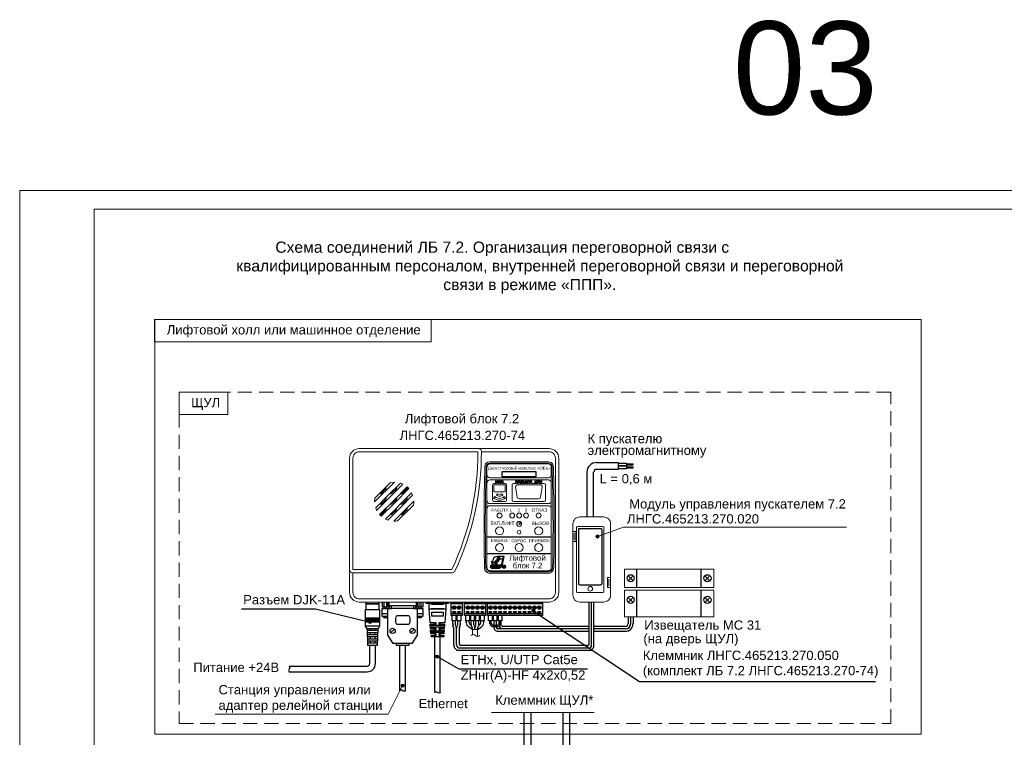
# Model space of a CAD drawing. Header units: millimetres. Extents: x -157 to 722, y -676 to 466.
# Tile 12 of 14: x 0 to 264, y 273 to 466. Entities that reach past the tile are written whole.
import ezdxf
from ezdxf.enums import TextEntityAlignment as Align

# ---------------------------------------------------------------- set-up
doc = ezdxf.new("R2010")
doc.units = ezdxf.units.MM
doc.linetypes.add('штриховая', pattern=[19.05, 12.7, -6.35])
doc.layers.get('0').update_dxf_attribs({"lineweight": 15})
doc.layers.add('EI_HATCH_GALV', color=7, linetype='Continuous', lineweight=15)
doc.layers.add('UNPLOTTED', color=2, linetype='Continuous', plot=False)
doc.styles.add('CP.Text', font='arial.ttf')

msp = doc.modelspace()

# ---------------------------------------------------------------- hatches: boundary and pattern name
at = {"transparency": 33554559}
for points in [[(133.6, 330.67), (133.55, 330.71), (133.51, 330.67)], [(133.64, 330.71), (133.6, 330.75), (133.55, 330.71)], [(133.64, 330.71), (133.55, 330.71), (133.6, 330.67)], [(133.72, 330.75), (133.68, 330.79), (133.6, 330.75)], [(133.72, 330.75), (133.6, 330.75), (133.64, 330.71)], [(133.72, 330.58), (133.68, 330.62), (133.64, 330.58)], [(133.72, 330.54), (133.64, 330.58), (133.64, 330.54)], [(133.72, 330.58), (133.64, 330.58), (133.72, 330.54)], [(133.85, 330.79), (133.72, 330.84), (133.68, 330.79)], [(133.85, 330.79), (133.68, 330.79), (133.72, 330.75)], [(133.81, 330.62), (133.68, 330.62), (133.72, 330.58)], [(134.32, 330.84), (133.81, 330.88), (133.72, 330.84)], [(133.93, 330.84), (133.72, 330.84), (133.85, 330.79)], [(133.89, 330.62), (133.77, 330.67), (133.72, 330.62)], [(134.23, 330.67), (133.85, 330.71), (133.77, 330.67)], [(133.98, 330.67), (133.77, 330.67), (133.89, 330.62)], [(133.85, 330.41), (133.77, 330.46), (133.77, 330.41)], [(133.89, 330.46), (133.77, 330.46), (133.85, 330.41)], [(133.85, 330.41), (133.77, 330.41), (133.81, 330.37)], [(134.19, 330.88), (133.81, 330.88), (134.32, 330.84)], [(134.23, 330.46), (133.85, 330.5), (133.81, 330.46)], [(134.15, 330.71), (133.85, 330.71), (134.23, 330.67)], [(134.15, 330.5), (133.93, 330.54), (133.85, 330.5)], [(134.15, 330.5), (133.85, 330.5), (134.23, 330.46)], [(134.1, 330.33), (133.89, 330.33), (134.15, 330.29)], [(133.89, 330.33), (133.89, 330.29), (134.15, 330.29)], [(134.1, 330.54), (133.93, 330.54), (134.15, 330.5)], [(134.06, 330.33), (133.98, 330.37), (133.98, 330.33)], [(134.02, 330.37), (133.98, 330.37), (134.06, 330.33)], [(134.27, 330.62), (134.06, 330.67), (134.15, 330.62)], [(134.27, 330.67), (134.06, 330.67), (134.27, 330.62)], [(134.36, 330.79), (134.1, 330.84), (134.19, 330.79)], [(134.32, 330.84), (134.1, 330.84), (134.36, 330.79)], [(134.27, 330.41), (134.15, 330.46), (134.15, 330.41)], [(134.23, 330.46), (134.15, 330.46), (134.27, 330.41)], [(134.4, 330.75), (134.19, 330.79), (134.27, 330.75)], [(134.36, 330.79), (134.19, 330.79), (134.4, 330.75)], [(134.27, 330.41), (134.19, 330.41), (134.23, 330.37)], [(134.36, 330.58), (134.23, 330.62), (134.27, 330.58)], [(134.32, 330.62), (134.23, 330.62), (134.36, 330.58)], [(134.4, 330.54), (134.27, 330.58), (134.32, 330.54)], [(134.36, 330.58), (134.27, 330.58), (134.4, 330.54)], [(134.49, 330.71), (134.32, 330.75), (134.4, 330.71)], [(134.44, 330.75), (134.32, 330.75), (134.49, 330.71)], [(134.53, 330.67), (134.4, 330.71), (134.44, 330.67)], [(134.49, 330.71), (134.4, 330.71), (134.53, 330.67)], [(134.49, 330.67), (134.44, 330.67), (134.49, 330.62)], [(134.15, 330.29), (133.89, 330.29), (134.02, 330.16)]]:
    msp.add_hatch(color=256, dxfattribs=at).paths.add_polyline_path(points)
at = {"layer": 'EI_HATCH_GALV'}
h = msp.add_hatch(color=256, dxfattribs=at)
h.dxf.hatch_style = 1
h.paths.add_polyline_path([(154.67, 327.14, 1), (155.5, 327.14, 1)])
h = msp.add_hatch(color=256, dxfattribs=at)
h.dxf.hatch_style = 1
h.paths.add_polyline_path([(137.43, 307.29, 1), (138.26, 307.29, 1)])
h = msp.add_hatch(color=256, dxfattribs=at)
h.dxf.hatch_style = 1
h.paths.add_polyline_path([(93.6, 304.17, 1), (94.43, 304.17, 1)])
h = msp.add_hatch(color=256, dxfattribs=at)
h.dxf.hatch_style = 1
h.paths.add_polyline_path([(111.64, 294.91, 1), (112.47, 294.91, 1)])
h = msp.add_hatch(color=256, dxfattribs=at)
h.dxf.hatch_style = 1
h.paths.add_polyline_path([(102.35, 287.12, 1), (103.18, 287.12, 1)])

# ---------------------------------------------------------------- linework, layer by layer
for p, q in [((155.08, 327.14), (162.07, 329.63)), ((162.07, 329.63), (221.89, 329.63)), ((98.85, 279.47), (102.77, 287.12)), ((52.49, 279.47), (98.85, 279.47)), ((126.61, 279.95), (154.19, 279.95))]:
    msp.add_line(p, q)
at = {"color": 4}
for p, q in [((121.53, 302.22), (121.53, 300.84)), ((121.53, 302.22), (122.84, 302.22)), ((122.84, 302.22), (122.84, 300.37))]:
    msp.add_line(p, q, dxfattribs=at)
for points in [[(594, 420), (0, 420), (0, 0), (594, 0)], [(20, 415), (589, 415), (589, 5), (20, 5)], [(110.42, 379.37), (36.21, 379.37), (36.21, 385.38), (110.42, 385.38)], [(36.26, 274.13), (241.9, 274.13), (241.9, 385.38), (36.26, 385.38)], [(55.85, 359.88), (42.76, 359.88), (42.76, 365.89), (55.85, 365.89)]]:
    msp.add_lwpolyline(points, close=True)
at = {"linetype": 'штриховая', "ltscale": 0.3}
msp.add_lwpolyline([(42.81, 276.96), (233.77, 276.96), (233.77, 365.89), (42.81, 365.89)], close=True, dxfattribs=at)
at = {"lineweight": 18}
for points in [[(88.94, 349.59), (88.73, 349.12), (88.56, 348.61), (88.51, 348.11), (88.51, 318.14), (88.51, 312.17), (88.56, 311.66), (88.73, 311.15), (88.94, 310.69), (89.28, 310.31), (89.7, 309.97), (90.12, 309.76), (90.63, 309.59), (91.14, 309.54), (142.06, 309.54), (142.57, 309.59), (143.08, 309.76), (143.5, 309.97), (143.92, 310.31), (144.26, 310.73), (144.47, 311.15), (144.64, 311.66), (144.69, 312.17), (144.69, 348.11), (144.64, 348.61), (144.47, 349.12), (144.22, 349.59), (143.92, 349.97), (143.5, 350.31), (143.08, 350.52), (142.57, 350.69), (142.06, 350.73), (123.14, 350.73), (91.14, 350.73), (90.63, 350.69), (90.12, 350.52), (89.7, 350.31), (89.28, 349.97)], [(99.56, 341.67), (95.33, 337.44), (95.25, 336.42), (100.58, 341.76)], [(102.19, 341.46), (98.84, 338.16), (95.54, 334.82), (95.8, 334.14), (99.31, 337.69), (102.86, 341.21)], [(129.41, 341.97), (129.53, 341.97), (129.62, 341.88), (129.57, 341.8), (129.53, 341.8), (129.32, 341.8), (129.32, 341.97)], [(129.66, 341.55), (129.57, 341.46), (129.45, 341.46), (129.32, 341.46), (129.32, 341.67), (129.45, 341.67), (129.57, 341.67), (129.62, 341.63)], [(134.61, 341.97), (134.87, 341.97), (134.91, 341.93), (134.91, 341.8), (134.87, 341.8), (134.74, 341.76), (134.61, 341.76)], [(134.65, 341.67), (134.78, 341.63), (134.95, 341.38), (134.61, 341.38), (134.61, 341.67)], [(138.34, 341.38), (138.34, 341.55), (138.46, 341.67), (138.68, 341.38)], [(97.02, 332.57), (100.75, 336.25), (104.43, 339.98), (103.97, 340.44), (100.28, 336.72), (96.56, 333.04)], [(98.8, 331.56), (102.14, 334.86), (105.45, 338.2), (105.19, 338.84), (98.17, 331.81)], [(100.92, 331.26), (101.43, 331.34), (105.66, 335.58), (105.74, 336.08), (105.74, 336.59), (100.41, 331.26)], [(186.25, 318.37), (186.25, 313.5), (162.3, 313.5), (162.3, 318.37)], [(186.25, 312.74), (186.25, 305.63), (162.3, 305.63), (162.3, 312.74)]]:
    msp.add_lwpolyline(points, close=True, dxfattribs=at)
msp.add_lwpolyline([(115.99, 318.31), (89.45, 318.31), (89.45, 348.19), (89.49, 348.53), (89.57, 348.83), (89.74, 349.12), (89.95, 349.38), (90.21, 349.59), (90.5, 349.76), (90.8, 349.84), (91.14, 349.88), (122.97, 349.88, -0.111159)], format="xyb", close=True, dxfattribs=at)
for points in [[(123.9, 349.88), (142.06, 349.88), (142.4, 349.84), (142.7, 349.76), (142.99, 349.59), (143.25, 349.38), (143.46, 349.12), (143.63, 348.83), (143.71, 348.53), (143.76, 348.19), (143.76, 312.08), (143.71, 311.75), (143.63, 311.45), (143.46, 311.15), (143.25, 310.9), (142.99, 310.69), (142.7, 310.52), (142.4, 310.43), (142.06, 310.39), (91.14, 310.39), (90.8, 310.43), (90.5, 310.52), (90.21, 310.69), (89.95, 310.9), (89.74, 311.15), (89.57, 311.45), (89.49, 311.75), (89.45, 312.08), (89.45, 317.42)], [(123.35, 350.73), (123.14, 350.73)], [(143.21, 345.91), (143.16, 346.16), (143.08, 346.37), (142.95, 346.63), (142.61, 346.96), (142.36, 347.09), (142.15, 347.13), (141.89, 347.18), (126.15, 347.18), (125.64, 347.09), (125.43, 346.96), (125.21, 346.79), (125.05, 346.63), (124.92, 346.37), (124.88, 346.16), (124.83, 345.91)], [(125.17, 345.86), (125.26, 346.24), (125.47, 346.54), (125.77, 346.75), (126.15, 346.79), (141.89, 346.79), (142.23, 346.75), (142.57, 346.54), (142.78, 346.24), (142.87, 345.86)], [(126.15, 346.63), (141.89, 346.63)], [(125.38, 345.86), (125.38, 343.62), (125.38, 342.52), (125.38, 335.7), (125.38, 334.65), (125.38, 318.73)], [(142.61, 345.86), (142.61, 343.62), (142.61, 342.52), (142.61, 335.7), (142.61, 334.65), (142.61, 318.73)], [(141.89, 342.86), (126.15, 342.86)], [(126.15, 342.31), (141.89, 342.31)], [(126.91, 336.89), (126.91, 341)], [(130.25, 341.38), (129.7, 341.38), (129.79, 341.55), (129.74, 341.67), (129.66, 341.71), (129.74, 341.8), (129.74, 341.88), (129.74, 342.01), (129.66, 342.05), (129.45, 342.1), (129.15, 342.1), (129.15, 341.38), (128.94, 341.38), (129.02, 341.46), (129.02, 341.55), (128.98, 341.67), (128.9, 341.76), (128.64, 341.84), (128.6, 341.88), (128.64, 341.93), (128.73, 341.97), (128.81, 341.93), (128.86, 341.88), (129.02, 341.88), (128.94, 342.05), (128.73, 342.1), (128.56, 342.05), (128.47, 341.97), (128.47, 341.88), (128.52, 341.76), (128.69, 341.67), (128.81, 341.63), (128.9, 341.55), (128.86, 341.46), (128.73, 341.46), (128.64, 341.5), (128.56, 341.59), (128.43, 341.59), (128.47, 341.46), (128.56, 341.38), (128.22, 341.38), (128.3, 341.5), (128.3, 342.1), (128.18, 342.1), (128.18, 341.5), (128.09, 341.46), (128.01, 341.46), (127.92, 341.46), (127.88, 341.55), (127.88, 342.1), (127.71, 342.1), (127.71, 341.67), (127.75, 341.5), (127.84, 341.38), (127.29, 341.38)], [(130.13, 341), (127.42, 341)], [(130.63, 341), (130.63, 336.89)], [(132.16, 336.89), (132.16, 341)], [(132.5, 341.38), (133.17, 341.38), (133.09, 341.46), (133.05, 341.59), (133.17, 341.59), (133.26, 341.5), (133.34, 341.46), (133.47, 341.46), (133.51, 341.55), (133.43, 341.63), (133.3, 341.67), (133.13, 341.76), (133.09, 341.88), (133.09, 341.97), (133.17, 342.05), (133.34, 342.1), (133.51, 342.05), (133.6, 341.97), (133.64, 341.88), (133.47, 341.88), (133.43, 341.93), (133.34, 341.97), (133.26, 341.93), (133.22, 341.88), (133.26, 341.84), (133.51, 341.76), (133.6, 341.67), (133.64, 341.55), (133.64, 341.46), (133.55, 341.38), (133.77, 341.38), (133.77, 342.1), (134.32, 342.1), (134.32, 341.97), (133.93, 341.97), (133.93, 341.8), (134.32, 341.8), (134.32, 341.67), (133.93, 341.67), (133.93, 341.46), (134.36, 341.46), (134.36, 341.38), (134.49, 341.38), (134.49, 342.1), (134.78, 342.1), (134.99, 342.05), (135.08, 341.88), (135.04, 341.71), (134.87, 341.67), (135.04, 341.5), (135.12, 341.38), (135.42, 341.38), (135.12, 342.1), (135.29, 342.1), (135.5, 341.55), (135.67, 342.1), (135.84, 342.1), (135.59, 341.38), (135.88, 341.38), (135.88, 342.1), (136.05, 342.1), (136.05, 341.38), (136.35, 341.38), (136.22, 341.5), (136.18, 341.71), (136.18, 341.84), (136.26, 341.97), (136.35, 342.05), (136.52, 342.1), (136.64, 342.1), (136.73, 342.01), (136.81, 341.88), (136.64, 341.84), (136.6, 341.93), (136.52, 341.97), (136.43, 341.97), (136.35, 341.88), (136.31, 341.71), (136.35, 341.55), (136.43, 341.46), (136.52, 341.46), (136.6, 341.5), (136.69, 341.63), (136.81, 341.55), (136.77, 341.46), (136.69, 341.38), (136.94, 341.38), (136.94, 342.1), (137.49, 342.1), (137.49, 341.97), (137.07, 341.97), (137.07, 341.8), (137.49, 341.8), (137.49, 341.67), (137.07, 341.67), (137.07, 341.46), (137.49, 341.46), (137.49, 341.38), (138.21, 341.38), (138.21, 342.1), (138.34, 342.1), (138.34, 341.76), (138.68, 342.1), (138.89, 342.1), (138.59, 341.8), (138.85, 341.38), (138.97, 341.38), (138.97, 342.1), (139.52, 342.1), (139.52, 341.97), (139.1, 341.97), (139.1, 341.8), (139.48, 341.8), (139.48, 341.67), (139.1, 341.67), (139.1, 341.46), (139.52, 341.46), (139.52, 341.38), (139.86, 341.38), (139.86, 341.63), (139.56, 342.1), (139.73, 342.1), (139.9, 341.76), (140.07, 342.1), (140.24, 342.1), (139.99, 341.63), (139.99, 341.38), (140.75, 341.38)], [(139.65, 341), (133.64, 341)], [(141.13, 341), (141.13, 336.89)], [(98.29, 340.4), (98.38, 340.28), (98.38, 340.15), (98.34, 340.02), (98.25, 339.94), (96.98, 338.67), (96.85, 338.62), (96.73, 338.62), (96.6, 338.71)], [(101.13, 340.4), (101.17, 340.28), (101.17, 340.02), (101.09, 339.94), (99.9, 338.75), (99.77, 338.67), (99.65, 338.62), (99.52, 338.62), (99.39, 338.71)], [(103.92, 340.4), (104.01, 340.15), (103.97, 340.02), (103.88, 339.94), (102.7, 338.75), (102.57, 338.67), (102.48, 338.62), (102.31, 338.62), (102.23, 338.71)], [(127.25, 340.83), (127.25, 339.3)], [(127.42, 339.13), (130.13, 339.13)], [(128.22, 338.58), (127.92, 338.29)], [(129.62, 338.29), (129.28, 338.58)], [(130.29, 339.3), (130.29, 340.83)], [(133.09, 340.36), (133.47, 337.74)], [(139.78, 337.74), (140.2, 340.36)], [(96.6, 335.87), (96.73, 335.83), (96.98, 335.83), (97.07, 335.92), (98.25, 337.1), (98.34, 337.23), (98.38, 337.35), (98.38, 337.48), (98.29, 337.61)], [(101.13, 337.61), (101.17, 337.48), (101.17, 337.23), (101.09, 337.1), (99.9, 335.92), (99.77, 335.83), (99.52, 335.83), (99.39, 335.87)], [(102.23, 335.87), (102.31, 335.83), (102.57, 335.83), (102.7, 335.92), (103.88, 337.1), (103.97, 337.23), (104.01, 337.35), (103.92, 337.61)], [(141.89, 335.96), (126.15, 335.96)], [(127.5, 337.86), (127.16, 337.52)], [(130.25, 336.51), (127.29, 336.51)], [(130.34, 337.52), (130.04, 337.86)], [(140.75, 336.51), (132.5, 336.51)], [(134.02, 337.27), (139.23, 337.27)], [(96.6, 333.08), (96.85, 332.99), (96.98, 333.04), (97.07, 333.12), (98.25, 334.31), (98.34, 334.43), (98.38, 334.56), (98.38, 334.69), (98.29, 334.77)], [(99.39, 333.08), (99.65, 332.99), (99.77, 333.04), (99.9, 333.12), (101.09, 334.31), (101.17, 334.43), (101.17, 334.69), (101.13, 334.77)], [(102.23, 333.08), (102.31, 333.04), (102.48, 332.99), (102.57, 333.04), (102.7, 333.12), (103.88, 334.31), (103.97, 334.43), (104.01, 334.56), (103.97, 334.69), (103.92, 334.77)], [(126.15, 335.37), (141.89, 335.37)], [(148.41, 328.47), (148.41, 330.5)], [(150.32, 332.4), (156.67, 332.4)], [(158.53, 330.5), (158.53, 316.11), (158.53, 313.48), (158.53, 311.41)], [(148.41, 311.41), (148.41, 325.84), (148.41, 328.47), (148.79, 328.47), (149.26, 328.47), (149.26, 325.84), (148.79, 325.84), (148.41, 325.84)], [(148.79, 326.22), (148.79, 328.08)], [(89.28, 317.42), (116.11, 317.42)], [(124.71, 318.69), (124.75, 318.43), (124.83, 318.18), (124.96, 317.93), (125.13, 317.71), (125.34, 317.54), (125.6, 317.42), (125.89, 317.33), (126.15, 317.29), (141.89, 317.29), (142.15, 317.33), (142.4, 317.42), (142.65, 317.54), (142.87, 317.71), (143.04, 317.93), (143.21, 318.18), (143.29, 318.43), (143.29, 318.69)], [(142.95, 318.73), (142.87, 318.31), (142.61, 317.97), (142.27, 317.76), (141.89, 317.67), (126.15, 317.67), (125.72, 317.76), (125.38, 317.97), (125.17, 318.31), (125.05, 318.73)], [(141.89, 317.97), (126.15, 317.97)], [(158.53, 313.48), (157.72, 313.48), (157.72, 316.11), (158.53, 316.11)], [(158.15, 315.72), (158.15, 313.86)], [(156.67, 309.54), (150.32, 309.54)]]:
    msp.add_lwpolyline(points, dxfattribs=at)
msp.add_lwpolyline([(123.34, 350.71, -0.34071), (123.9, 350.01), (123.9, 349.97, -0.112742), (116.79, 317.84)], format="xyb", dxfattribs=at)
at = {"lineweight": 25}
for points in [[(154.8, 347.01), (160.6, 347.01), (160.6, 345.1), (154.8, 345.1)], [(160.6, 346.79), (162.85, 346.79), (162.85, 346.07), (162.85, 345.31), (160.6, 345.31)], [(162.85, 346.63), (164.54, 346.63), (164.54, 346.24), (162.85, 346.24)], [(152.18, 344.38), (152.18, 332.4)], [(154.04, 332.4), (154.04, 344.38)], [(162.85, 345.86), (164.54, 345.86), (164.54, 345.48), (162.85, 345.48)], [(142.61, 326.94), (125.38, 326.94)], [(142.61, 322.45), (125.38, 322.45)], [(126.99, 319.7), (126.95, 319.62), (126.82, 319.07), (126.7, 319.07), (126.78, 319.58), (126.82, 320), (126.78, 320.17), (126.65, 320.34), (126.65, 320.38), (126.7, 320.59), (126.82, 320.42), (126.91, 320.17), (127.04, 320.72), (127.16, 321.18), (127.29, 321.35), (127.46, 321.57), (127.63, 321.69), (127.84, 321.78), (128.3, 321.86), (128.39, 321.86), (129.87, 321.86), (129.96, 321.86), (129.96, 321.78), (129.49, 319.62), (129.41, 319.28), (129.32, 319.11), (129.24, 319.03), (129.28, 319.11), (129.24, 319.24), (129.28, 319.36), (129.36, 319.66), (129.74, 321.52)], [(128.26, 320.97), (128.3, 321.02), (128.22, 321.18), (128.22, 321.35), (128.35, 321.52), (128.52, 321.57), (128.73, 321.52), (128.86, 321.4), (128.9, 321.18), (128.81, 321.02), (128.69, 321.1), (128.73, 321.18), (128.73, 321.31), (128.64, 321.4), (128.56, 321.44), (128.47, 321.4), (128.39, 321.31), (128.35, 321.23), (128.43, 321.1), (128.3, 321.02)], [(128.77, 321.02), (128.73, 320.97), (128.6, 321.1)], [(128.39, 318.56), (126.61, 318.56), (126.61, 318.64), (126.65, 318.81), (126.32, 318.81), (126.44, 319.49), (126.74, 319.49), (126.61, 319.03), (126.95, 319.03), (126.91, 318.81), (126.78, 318.81), (126.78, 318.73), (128.39, 318.73), (128.43, 318.73), (128.94, 318.73), (128.69, 318.6), (128.43, 318.6)], [(129.24, 319.49), (128.98, 319.53), (128.77, 319.45), (128.69, 319.36), (128.64, 319.24), (128.69, 319.15), (128.81, 319.07), (128.9, 319.07), (128.94, 319.03), (128.94, 318.98), (128.81, 318.98), (128.6, 319.03), (128.56, 318.86), (128.94, 318.81), (129.15, 318.9), (129.24, 319.07), (129.19, 319.15), (129.11, 319.24), (128.94, 319.28), (128.9, 319.32), (128.94, 319.32), (129.02, 319.36), (129.24, 319.32), (129.28, 319.49)], [(165.64, 313.5), (165.64, 318.37)], [(182.87, 313.5), (182.87, 318.37)], [(163.48, 316.38), (164.45, 315.45)], [(164.45, 316.38), (163.48, 315.45)], [(185.03, 316.38), (184.1, 315.45)], [(184.1, 316.38), (185.03, 315.45)], [(165.64, 305.63), (165.64, 312.74)], [(182.87, 305.63), (182.87, 312.74)], [(96.39, 309.54), (96.39, 309.08), (93, 309.08), (93, 309.54)], [(98.76, 309.54), (98.76, 308.15), (97.36, 308.15), (97.36, 309.54)], [(97.7, 309.54), (97.7, 308.15)], [(98.42, 309.54), (98.42, 308.15)], [(106.38, 309.54), (106.38, 307.81), (99.14, 307.81), (99.14, 309.54)], [(108.16, 309.54), (108.16, 308.15), (106.72, 308.15), (106.72, 309.54)], [(107.1, 309.54), (107.1, 308.15)], [(107.77, 308.15), (107.77, 309.54)], [(115.1, 309.54), (115.1, 309.16), (109.13, 309.16), (109.13, 309.54)], [(118.78, 309.54), (118.78, 309.16), (115.73, 309.16), (115.73, 309.54)], [(125, 309.54), (125, 309.16), (119.33, 309.16), (119.33, 309.54)], [(140.28, 309.54), (140.28, 309.16), (125.47, 309.16), (125.47, 309.54)], [(152.81, 298.2), (152.81, 309.54)], [(153.49, 297.95), (153.49, 309.54)], [(154.13, 297.86), (154.13, 309.54)], [(164.45, 310.58), (163.48, 309.65)], [(163.48, 310.58), (164.45, 309.65)], [(184.1, 310.58), (185.03, 309.65)], [(185.03, 310.58), (184.1, 309.65)], [(59.56, 307.77), (79.37, 307.77), (94.02, 304.17)], [(93.21, 302.35), (93.38, 298.03), (94.69, 298.03), (96.01, 298.03), (96.18, 302.35), (94.69, 302.35), (93.21, 302.35), (92.83, 303.11), (92.83, 307.6), (94.69, 307.6), (96.56, 307.6), (96.56, 303.11), (96.18, 302.35)], [(93, 307.6), (93, 309.08), (96.39, 309.08), (96.39, 307.6)], [(98.84, 305.69), (97.32, 305.69), (97.32, 307.81), (99.39, 307.81)], [(97.78, 307.81), (97.78, 308.15)], [(98.34, 307.81), (98.34, 308.15)], [(99.27, 307.81), (99.27, 308.61), (106.25, 308.61), (106.25, 307.81)], [(106.08, 307.81), (108.2, 307.81), (108.2, 305.69), (106.63, 305.69)], [(107.14, 307.81), (107.14, 308.15)], [(107.73, 307.81), (107.73, 308.15)], [(109.85, 307.72), (109.85, 309.16), (114.34, 309.16), (114.34, 307.72), (114.08, 304), (112.47, 304), (112.47, 303.62), (114.04, 303.62), (113.96, 302.47), (112.47, 302.47), (112.47, 302.14), (113.96, 302.14), (113.87, 300.99), (112.47, 300.99), (112.47, 300.61), (113.83, 300.61), (113.79, 300.23), (110.44, 300.23), (110.4, 300.61), (111.75, 300.61), (111.75, 300.99), (110.36, 300.99), (110.27, 302.14), (111.75, 302.14), (111.75, 302.47), (110.27, 302.47), (110.19, 303.62), (111.75, 303.62), (111.75, 304), (110.15, 304), (109.85, 307.72), (114.34, 307.72)], [(113.79, 307.72), (110.44, 307.72)], [(113.66, 309.16), (113.66, 308.87), (110.57, 308.87), (110.57, 309.16)], [(117.05, 308.15), (116.16, 308.15)], [(117.05, 307.94), (116.16, 307.94)], [(118.36, 308.15), (117.47, 308.15)], [(118.36, 307.94), (117.47, 307.94)], [(120.69, 308.15), (119.75, 308.15)], [(120.69, 307.94), (119.75, 307.94)], [(122, 308.15), (121.07, 308.15)], [(122, 307.94), (121.07, 307.94)], [(123.31, 308.15), (122.38, 308.15)], [(123.31, 307.94), (122.38, 307.94)], [(124.62, 308.15), (123.69, 308.15)], [(124.62, 307.94), (123.69, 307.94)], [(126.78, 308.15), (125.89, 308.15)], [(126.78, 307.94), (125.89, 307.94)], [(128.09, 308.15), (127.2, 308.15)], [(128.09, 307.94), (127.2, 307.94)], [(129.41, 308.15), (128.52, 308.15)], [(129.41, 307.94), (128.52, 307.94)], [(130.72, 308.15), (129.83, 308.15)], [(130.72, 307.94), (129.83, 307.94)], [(132.03, 308.15), (131.1, 308.15)], [(132.03, 307.94), (131.1, 307.94)], [(133.34, 308.15), (132.41, 308.15)], [(133.34, 307.94), (132.41, 307.94)], [(134.65, 308.15), (133.72, 308.15)], [(134.65, 307.94), (133.72, 307.94)], [(135.97, 308.15), (135.04, 308.15)], [(135.97, 307.94), (135.04, 307.94)], [(137.28, 308.15), (136.35, 308.15)], [(137.28, 307.94), (136.35, 307.94)], [(138.59, 308.15), (137.66, 308.15)], [(138.59, 307.94), (137.66, 307.94)], [(229.68, 288.19), (166.32, 288.19), (137.88, 307)], [(139.9, 308.15), (138.97, 308.15)], [(139.9, 307.94), (138.97, 307.94)], [(92.83, 305.35), (96.56, 305.35)], [(92.83, 304.97), (96.56, 304.97)], [(92.83, 304.59), (96.56, 304.59)], [(92.83, 304.21), (96.56, 304.21)], [(98.84, 306.41), (97.32, 306.41)], [(97.66, 305.69), (97.66, 305.44), (98.04, 305.44), (98.04, 305.61), (98.12, 305.61), (98.12, 305.44), (98.5, 305.44), (98.5, 305.69)], [(100.83, 305.27), (100.83, 304.17)], [(104.18, 305.86), (101.43, 305.86)], [(104.77, 304.17), (104.77, 305.27)], [(108.2, 306.41), (106.63, 306.41)], [(107.06, 305.69), (107.06, 305.44), (107.44, 305.44), (107.44, 305.61), (107.48, 305.61), (107.48, 305.44), (107.86, 305.44), (107.86, 305.69)], [(111.37, 304), (111.37, 303.62)], [(112.85, 304), (112.85, 303.62)], [(118.74, 306.37), (115.78, 306.37)], [(117.09, 305.99), (117.09, 304.51), (116.11, 304.51), (116.11, 305.99)], [(116.24, 303.79), (116.24, 304.51)], [(116.96, 303.45), (116.96, 304.51)], [(118.36, 305.99), (118.36, 304.51), (117.43, 304.51), (117.43, 305.99)], [(117.55, 303.45), (117.55, 304.51)], [(118.27, 303.79), (118.27, 304.51)], [(125, 306.37), (119.37, 306.37)], [(120.69, 305.99), (120.69, 304.51), (119.75, 304.51), (119.75, 305.99)], [(122, 305.99), (122, 304.51), (121.07, 304.51), (121.07, 305.99)], [(123.31, 305.99), (123.31, 304.51), (122.38, 304.51), (122.38, 305.99)], [(124.62, 305.99), (124.62, 304.51), (123.69, 304.51), (123.69, 305.99)], [(124.54, 304.08), (124.54, 304.51)], [(140.28, 306.37), (125.51, 306.37)], [(126.82, 305.99), (126.82, 304.51), (125.85, 304.51), (125.85, 305.99)], [(126.15, 303.74), (126.15, 304.51)], [(126.53, 303.74), (126.53, 304.51)], [(128.09, 305.99), (128.09, 304.51), (127.16, 304.51), (127.16, 305.99)], [(127.33, 303.36), (127.33, 304.51)], [(127.92, 303.36), (127.92, 304.51)], [(129.41, 305.99), (129.41, 304.51), (128.47, 304.51), (128.47, 305.99)], [(128.64, 303.49), (128.64, 304.51)], [(128.77, 303.74), (128.77, 304.51)], [(129.15, 303.74), (129.15, 304.51)], [(129.24, 303.36), (129.24, 304.51)], [(163.31, 305.63), (163.31, 303.74)], [(163.95, 305.63), (163.95, 303.74)], [(164.62, 305.63), (164.62, 303.74)], [(96.56, 303.11), (94.69, 303.11), (92.83, 303.11)], [(93.21, 301.97), (96.18, 301.97)], [(93.26, 301.42), (96.13, 301.42)], [(94.02, 302.35), (94.02, 301.97)], [(94.02, 301.42), (94.02, 300.87)], [(95.33, 302.35), (95.33, 301.97)], [(95.33, 301.42), (95.33, 300.87)], [(100.58, 302.31), (99.56, 301.33)], [(101.43, 303.62), (104.18, 303.62)], [(105.87, 302.31), (104.9, 301.33)], [(114.04, 303.24), (110.19, 303.24)], [(114, 302.86), (110.23, 302.86)], [(113.91, 301.76), (110.31, 301.76)], [(113.87, 301.37), (110.36, 301.37)], [(111.37, 302.47), (111.37, 302.14)], [(112.85, 302.47), (112.85, 302.14)], [(116.45, 302.77), (116.28, 303.32)], [(116.49, 297.86), (116.49, 298.41), (116.49, 302.56)], [(117.26, 297.95), (117.26, 302.6), (117.26, 302.73)], [(117.3, 302.9), (117.51, 303.28)], [(118.02, 298.41), (118.02, 302.56)], [(118.06, 302.77), (118.23, 303.32)], [(126.91, 303.36), (128.39, 303.36)], [(126.91, 302.98), (128.39, 302.98)], [(127.33, 302.64), (127.33, 302.98)], [(127.92, 302.73), (127.92, 302.98)], [(152.81, 302.35), (128.3, 302.35)], [(152.81, 301.67), (128.3, 301.67)], [(152.81, 302.98), (129.62, 302.98)], [(162.55, 302.98), (154.13, 302.98)], [(162.55, 302.35), (154.13, 302.35)], [(162.55, 301.67), (154.13, 301.67)], [(93.26, 300.87), (96.13, 300.87)], [(93.3, 300.27), (96.09, 300.27)], [(93.3, 299.72), (96.09, 299.72)], [(93.34, 299.17), (96.05, 299.17)], [(93.34, 298.62), (96.05, 298.62)], [(94.02, 300.27), (94.02, 299.72)], [(94.02, 299.17), (94.02, 298.62)], [(95.33, 300.27), (95.33, 299.72)], [(95.33, 299.17), (95.33, 298.62)], [(111.37, 300.99), (111.37, 300.61)], [(112.85, 300.99), (112.85, 300.61)], [(112.85, 285.26), (112.85, 300.23)], [(93.93, 293.08), (93.93, 298.03)], [(95.46, 293.08), (95.46, 298.03)], [(104.43, 298.45), (104.43, 297.9), (101.09, 297.9), (101.09, 298.45)], [(103.5, 285.75), (103.5, 297.9)], [(123.14, 296.55), (117.81, 296.55)], [(118.02, 298.2), (118.02, 298.5)], [(123.14, 297.18), (118.02, 297.18)], [(123.14, 297.86), (118.4, 297.86)], [(152.43, 297.86), (123.14, 297.86)], [(152.73, 297.18), (123.14, 297.18)], [(152.81, 296.55), (123.14, 296.55)], [(112.05, 294.91), (117.86, 291.66), (152.39, 291.66)], [(72.3, 292.32), (93.21, 292.32)]]:
    msp.add_lwpolyline(points, dxfattribs=at)
for points in [[(138.51, 344.55), (138.51, 343.15), (129.53, 343.15), (129.53, 344.55)], [(160.6, 346.07), (162.85, 346.07)], [(150.02, 314.45), (150.02, 328.97), (150.06, 329.1), (150.1, 329.19), (150.19, 329.27), (150.32, 329.31), (155.9, 329.31), (155.99, 329.27), (156.12, 329.19), (156.16, 329.1), (156.2, 328.97), (156.2, 314.45), (156.16, 314.33), (156.12, 314.24), (155.99, 314.16), (155.9, 314.12), (150.32, 314.12), (150.19, 314.16), (150.1, 314.24), (150.06, 314.33)], [(127.97, 319.87), (128.09, 319.75), (128.09, 319.79), (128.18, 319.96), (128.14, 320.17), (128.01, 320.3), (127.84, 320.34), (127.63, 320.3), (127.54, 320.13), (127.5, 319.91), (127.63, 319.75), (127.71, 319.87), (127.67, 319.96), (127.67, 320.08), (127.75, 320.17), (127.97, 320.17), (128.01, 320.08), (128.05, 319.96)], [(128.35, 320.51), (128.43, 320.38), (128.47, 320.42), (128.56, 320.59), (128.52, 320.76), (128.39, 320.93), (128.18, 320.97), (128.01, 320.89), (127.88, 320.76), (127.88, 320.55), (127.97, 320.38), (128.05, 320.51), (128.01, 320.59), (128.09, 320.76), (128.22, 320.8), (128.3, 320.76), (128.39, 320.68), (128.39, 320.59)], [(127.54, 319.49), (127.33, 319.24), (127.37, 319.49), (127.12, 319.49), (126.99, 318.81), (127.25, 318.81), (127.29, 319.11), (127.42, 318.81), (127.71, 318.81), (127.54, 319.2), (127.84, 319.49)], [(128.35, 318.86), (128.47, 318.94), (128.56, 319.07), (128.56, 319.24), (128.56, 319.36), (128.52, 319.45), (128.3, 319.49), (127.92, 319.49), (127.8, 318.81), (128.18, 318.81)], [(128.22, 319.03), (128.14, 318.98), (128.09, 318.98), (128.14, 319.32), (128.22, 319.32), (128.26, 319.32), (128.3, 319.24), (128.26, 319.07)], [(130.13, 319.41), (130.25, 319.32), (130.34, 319.15), (130.38, 319.03), (130.34, 318.86), (130.25, 318.73), (130.13, 318.64), (129.96, 318.6), (129.83, 318.64), (129.7, 318.73), (129.57, 318.86), (129.57, 319.15), (129.66, 319.28), (129.79, 319.36), (129.96, 319.41)], [(130.04, 318.86), (130, 318.94), (129.91, 318.98), (129.87, 318.98), (129.87, 318.77), (129.79, 318.77), (129.79, 319.24), (129.96, 319.24), (130.08, 319.2), (130.13, 319.15), (130.13, 319.07), (130, 318.98), (130.08, 318.9), (130.08, 318.86), (130.17, 318.77), (130.08, 318.77)], [(129.96, 319.03), (129.87, 319.03), (129.87, 319.15), (129.96, 319.15), (130, 319.15), (130.04, 319.11), (130, 319.03)], [(98.84, 300.7), (98.84, 307.81), (99.82, 307.81), (99.82, 308.61), (105.66, 308.61), (105.66, 307.81), (106.63, 307.81), (106.63, 300.7), (105.24, 298.45), (100.24, 298.45)], [(113.66, 306.88), (113.66, 305.78), (110.57, 305.78), (110.57, 306.88)], [(118.74, 309.16), (118.74, 305.99), (115.78, 305.99), (115.78, 309.16)], [(116.28, 307), (116.92, 307), (116.92, 306.75), (116.28, 306.75)], [(117.55, 307), (118.23, 307), (118.23, 306.75), (117.55, 306.75)], [(125, 309.16), (125, 305.99), (119.37, 305.99), (119.37, 309.16)], [(119.88, 307), (120.56, 307), (120.56, 306.75), (119.88, 306.75)], [(121.19, 307), (121.87, 307), (121.87, 306.75), (121.19, 306.75)], [(122.51, 307), (123.18, 307), (123.18, 306.75), (122.51, 306.75)], [(123.82, 307), (124.5, 307), (124.5, 306.75), (123.82, 306.75)], [(140.28, 309.16), (140.28, 305.99), (125.51, 305.99), (125.51, 309.16)], [(125.98, 307), (126.65, 307), (126.65, 306.75), (125.98, 306.75)], [(127.29, 307), (127.97, 307), (127.97, 306.75), (127.29, 306.75)], [(128.6, 307), (129.28, 307), (129.28, 306.75), (128.6, 306.75)], [(129.91, 307), (130.59, 307), (130.59, 306.75), (129.91, 306.75)], [(131.23, 307), (131.9, 307), (131.9, 306.75), (131.23, 306.75)], [(132.54, 307), (133.22, 307), (133.22, 306.75), (132.54, 306.75)], [(133.85, 307), (134.53, 307), (134.53, 306.75), (133.85, 306.75)], [(135.16, 307), (135.84, 307), (135.84, 306.75), (135.16, 306.75)], [(136.47, 307), (137.15, 307), (137.15, 306.75), (136.47, 306.75)], [(137.79, 307), (138.46, 307), (138.46, 306.75), (137.79, 306.75)], [(139.1, 307), (139.78, 307), (139.78, 306.75), (139.1, 306.75)]]:
    msp.add_lwpolyline(points, close=True, dxfattribs=at)
at = {"lineweight": 0}
for points in [[(134.23, 330.46), (134.02, 330.46)], [(134.32, 330.84), (134.06, 330.84)], [(134.23, 330.46), (134.06, 330.46)], [(134.32, 330.62), (134.19, 330.62)], [(134.49, 330.67), (134.44, 330.67)]]:
    msp.add_lwpolyline(points, close=True, dxfattribs=at)
for points in [[(134.23, 330.46), (134.1, 330.46)], [(134.1, 330.46), (134.23, 330.46)], [(126.99, 319.7), (127.2, 320.08), (127.54, 320.38), (127.71, 320.51), (127.8, 320.51), (127.8, 320.68), (127.92, 320.89), (128.14, 320.93)], [(128.01, 320.63), (128.26, 320.76), (128.14, 320.8)], [(128.26, 320.97), (128.14, 321.14), (128.18, 321.35), (128.3, 321.52), (128.47, 321.57)], [(129.74, 321.52), (129.49, 321.27), (129.19, 321.1), (128.47, 320.8)], [(128.52, 321.4), (128.6, 321.4), (128.64, 321.31), (128.69, 321.18), (128.6, 321.1)]]:
    msp.add_lwpolyline(points, dxfattribs=at)
at = {"lineweight": 20}
msp.add_lwpolyline([(149.47, 312.25), (149.47, 329.69), (149.55, 329.78), (149.81, 329.86), (156.41, 329.86), (156.67, 329.78), (156.75, 329.69), (156.75, 312.25), (156.67, 312.17), (156.54, 312.08), (149.68, 312.08), (149.55, 312.17)], close=True, dxfattribs=at)
at = {"color": 4, "lineweight": 25}
for points in [[(119.84, 304.08), (119.84, 304.51)], [(120.6, 304.08), (120.6, 304.51)], [(121.15, 303.53), (121.15, 304.51)], [(121.91, 303.45), (121.91, 304.51)], [(122.46, 303.45), (122.46, 304.51)], [(123.23, 303.53), (123.23, 304.51)], [(123.78, 304.08), (123.78, 304.51)], [(121.53, 302.22), (120.52, 302.81)], [(121.19, 303.28), (120.9, 303.45)], [(121.45, 302.77), (121.24, 303.19)], [(121.53, 302.26), (121.53, 302.43)], [(122.17, 302.22), (122.17, 302.73)], [(122.21, 302.9), (122.42, 303.28)], [(122.84, 302.22), (123.86, 302.81)], [(122.84, 302.26), (122.84, 302.43)], [(122.93, 302.77), (123.14, 303.19)], [(123.14, 303.28), (123.44, 303.45)]]:
    msp.add_lwpolyline(points, dxfattribs=at)
at = {"lineweight": 25}
for points in [[(117.26, 302.75, 0.116406), (117.21, 302.9), (117, 303.28)], [(112.9, 285.26, -0.35872), (112.17, 285.27, 0.40666), (111.37, 285.26), (111.37, 300.23)], [(103.55, 285.76, -0.35872), (102.82, 285.76, 0.40666), (102.02, 285.75), (102.02, 297.9)], [(72.31, 291.56, 0.358654), (72.3, 290.83), (93.21, 290.83)]]:
    msp.add_lwpolyline(points, format="xyb", dxfattribs=at)
at = {"color": 4, "lineweight": 25}
msp.add_lwpolyline([(122.17, 302.75, 0.116406), (122.12, 302.9), (121.96, 303.28)], format="xyb", dxfattribs=at)
at = {"color": 30, "lineweight": 25, "true_color": 0xf26722}
for points in [[(135.29, 279.95), (135.29, 145.73)], [(137.15, 279.95), (137.15, 145.73)]]:
    msp.add_lwpolyline(points, dxfattribs=at)
at = {"color": 4, "lineweight": 25, "true_color": 0x00ffff}
msp.add_lwpolyline([(145.79, 279.95), (145.79, 125.73), (147.69, 125.73), (147.69, 279.95)], dxfattribs=at)
at = {"lineweight": 18}
for centre, radius in [((128.79, 332.76), 0.656), ((132.18, 332.76), 0.656), ((134.04, 332.76), 0.656), ((135.9, 332.76), 0.656), ((139.29, 332.76), 0.656), ((134.04, 330.52), 0.656), ((128.79, 328.66), 1.08), ((134.04, 328.28), 0.487), ((139.29, 328.66), 1.08), ((128.79, 324.17), 1.08), ((134.04, 324.17), 1.08), ((139.29, 324.17), 1.08), ((153.13, 313.12), 0.614)]:
    msp.add_circle(centre, radius, dxfattribs=at)
for centre in [(155.08, 327.14), (137.85, 307.29), (94.02, 304.17), (112.05, 294.91), (102.77, 287.12)]:
    msp.add_circle(centre, 0.415)
at = {"lineweight": 25}
for centre, radius in [((163.97, 315.94), 0.952), ((184.58, 315.94), 0.952), ((163.97, 310.14), 0.952), ((184.58, 310.14), 0.952), ((116.6, 308.08), 0.487), ((117.91, 308.08), 0.487), ((120.24, 308.08), 0.487), ((121.55, 308.08), 0.487), ((122.87, 308.08), 0.487), ((124.18, 308.08), 0.487), ((126.34, 308.08), 0.487), ((127.65, 308.08), 0.487), ((128.96, 308.08), 0.487), ((130.27, 308.08), 0.487), ((131.59, 308.08), 0.487), ((132.9, 308.08), 0.487), ((134.21, 308.08), 0.487), ((135.52, 308.08), 0.487), ((136.83, 308.08), 0.487), ((138.15, 308.08), 0.487), ((139.46, 308.08), 0.487), ((100.09, 301.82), 0.698), ((105.43, 301.82), 0.698)]:
    msp.add_circle(centre, radius, dxfattribs=at)
at = {"lineweight": 18}
for centre, radius, start, end in [((126.17, 345.88), 0.741, 89.9999, 180.0001), ((141.91, 345.88), 0.741, 359.9999, 90.0001), ((646.22, 330.18), 521.6, 178.2698, 181.2555), ((644.79, 330.18), 519.83, 178.2668, 181.2576), ((126.17, 343.64), 0.741, 179.9999, 270.0001), ((141.91, 343.64), 0.741, 269.9999, 0.0001), ((-376.7, 330.18), 519.83, 358.7424, 1.7332), ((-378.14, 330.18), 521.6, 358.7445, 1.7302), ((126.17, 341.57), 0.741, 89.9999, 180.0001), ((127.31, 341.02), 0.36, 90.0036, 179.9964), ((127.44, 340.85), 0.191, 90.0046, 179.9954), ((130.15, 340.85), 0.191, 0.0046, 89.9954), ((130.27, 341.02), 0.36, 0.0036, 89.9964), ((132.52, 341.02), 0.36, 90.0036, 179.9964), ((133.66, 340.47), 0.571, 90.0019, 188.5296), ((139.67, 340.47), 0.572, 351.4719, 89.9952), ((140.77, 341.02), 0.36, 0.0036, 89.9964), ((141.91, 341.57), 0.741, 359.9999, 90.0001), ((127.44, 339.32), 0.191, 180.0046, 269.9954), ((128.79, 339.15), 1.21, 224.9997, 315.0003), ((128.79, 339.15), 0.741, 224.9955, 315.0045), ((130.15, 339.32), 0.191, 270.0046, 359.9954), ((126.17, 336.7), 0.741, 179.9999, 270.0001), ((127.31, 336.91), 0.36, 180.0036, 269.9964), ((128.79, 339.15), 2.26, 224.9985, 315.0015), ((128.79, 339.15), 1.8, 224.9982, 315.0018), ((130.27, 336.91), 0.36, 270.0036, 359.9964), ((132.52, 336.91), 0.36, 180.0036, 269.9964), ((134.04, 337.84), 0.571, 188.5319, 270.0024), ((139.25, 337.84), 0.572, 270.0032, 351.4625), ((140.77, 336.91), 0.36, 270.0036, 359.9964), ((141.91, 336.7), 0.741, 269.9999, 0.0001), ((126.17, 334.67), 0.741, 89.9999, 180.0001), ((141.91, 334.67), 0.741, 359.9999, 90.0001), ((150.34, 330.52), 1.88, 89.9995, 180.0005), ((156.69, 330.52), 1.88, 359.9995, 90.0005), ((89.3, 318.16), 0.741, 179.9999, 270.0001), ((116.14, 318.16), 0.741, 270.0004, 334.8441), ((126.17, 318.75), 0.741, 179.9999, 270.0001), ((141.91, 318.75), 0.741, 269.9999, 0.0001), ((150.34, 311.43), 1.88, 179.9995, 270.0005), ((156.69, 311.43), 1.88, 269.9995, 0.0005)]:
    msp.add_arc(centre, radius, start, end, dxfattribs=at)
at = {"lineweight": 25}
for centre, radius, start, end in [((154.82, 344.4), 2.6, 89.9994, 180.0006), ((154.82, 344.4), 0.741, 89.9999, 180.0001), ((101.45, 305.29), 0.571, 89.9992, 180.0008), ((101.45, 304.19), 0.571, 179.9992, 270.0008), ((104.2, 305.29), 0.571, 359.9992, 90.0008), ((104.2, 304.19), 0.571, 269.9992, 0.0008), ((117.74, 303.81), 1.5, 179.9982, 197.6762), ((115.75, 302.58), 0.742, 0.0062, 17.6644), ((117.36, 303.47), 0.36, 179.9989, 206.5577), ((117.66, 302.75), 0.36, 153.4423, 180.0011), ((117.19, 303.47), 0.36, 333.4423, 0.0011), ((118.76, 302.58), 0.742, 162.3356, 179.9938), ((116.81, 303.81), 1.5, 342.3226, 0.003), ((126.93, 303.77), 0.741, 179.9999, 270.0001), ((126.93, 303.77), 0.36, 180.0036, 269.9964), ((128.33, 302.75), 0.36, 180.0036, 269.9964), ((128.41, 303.77), 0.741, 268.8896, 1.1036), ((128.41, 303.77), 0.36, 270.0036, 359.9964), ((129.64, 303.39), 0.36, 180.0036, 269.9964), ((162.57, 303.77), 1.42, 270.0012, 359.9988), ((162.57, 303.77), 0.741, 269.9999, 0.0001), ((162.57, 303.77), 2.05, 269.9997, 0.0003), ((117.83, 297.88), 1.29, 179.9992, 270.0008), ((118.04, 297.97), 0.741, 179.9999, 270.0001), ((118.42, 298.22), 0.36, 180.0036, 269.9964), ((152.45, 298.22), 0.36, 270.0036, 359.9964), ((152.75, 297.97), 0.741, 269.9999, 0.0001), ((152.84, 297.88), 1.29, 269.9992, 0.0008), ((71.94, 291.96), 0.572, 315.7408, 44.2592), ((93.23, 293.1), 2.26, 270.0003, 359.9997), ((93.23, 293.1), 0.741, 269.9999, 0.0001)]:
    msp.add_arc(centre, radius, start, end, dxfattribs=at)
at = {"color": 4, "lineweight": 25}
for centre, radius, start, end in [((121.34, 304.1), 1.5, 179.9993, 236.3099), ((121.34, 304.1), 0.741, 179.9987, 235.8906), ((123.03, 304.1), 0.741, 304.1137, 359.9969), ((123.03, 304.1), 1.5, 303.6901, 0.0007), ((121.93, 303.55), 0.741, 180.0059, 206.5527), ((120.79, 302.45), 0.741, 0.0058, 26.5527), ((122.27, 303.47), 0.36, 179.9989, 206.5577), ((122.57, 302.75), 0.36, 153.4423, 180.0011), ((122.1, 303.47), 0.36, 333.4423, 0.0011), ((123.59, 302.45), 0.741, 153.437, 180.0044), ((122.48, 303.55), 0.741, 333.437, 0.0044)]:
    msp.add_arc(centre, radius, start, end, dxfattribs=at)
at = {"color": 4}
for centre, start, end in [((121.72, 300.04), 44.1644, 135.8356), ((122.9, 301.18), 224.1644, 315.8356)]:
    msp.add_arc(centre, 0.817, start, end, dxfattribs=at)
at = {"lineweight": 25}
for points, knots in [([(128.33, 301.67), (128.21, 301.67), (128.09, 301.69), (127.87, 301.78), (127.77, 301.85), (127.59, 302.02), (127.52, 302.12), (127.43, 302.31), (127.41, 302.37), (127.38, 302.52), (127.37, 302.59), (127.37, 302.67)], [0, 0, 0, 0, 0.354067, 0.354067, 0.712895, 0.712895, 1.098125, 1.098125, 1.313027, 1.313027, 1.535729, 1.535729, 1.535729, 1.535729]), ([(129.64, 302.35), (129.52, 302.35), (129.41, 302.37), (129.18, 302.46), (129.08, 302.53), (128.93, 302.67), (128.87, 302.74), (128.78, 302.9), (128.74, 302.99), (128.72, 303.08)], [0, 0, 0, 0, 0.352348, 0.352348, 0.714571, 0.714571, 0.984845, 0.984845, 1.264836, 1.264836, 1.264836, 1.264836])]:
    msp.add_open_spline(points, degree=3, knots=knots, dxfattribs=at)

# ---------------------------------------------------------------- texts
at = {"attachment_point": 7, "style": 'CP.Text'}
for s, insert, char_height in [('Схема соединений ЛБ 7.2. Организация переговорной связи с', (68.61, 402.37), 3.0001), ('квалифицированным персоналом, внутренней переговорной связи и переговорной', (58.12, 397.37), 3.0001), ('связи в режиме «ППП».', (113.69, 392.34), 3.0001), ('Лифтовой холл или машинное отделение', (39.46, 380.61), 2.5), ('ЩУЛ', (46.02, 361.11), 2.5), ('Лифтовой блок 7.2', (103.35, 356.76), 2.5), ('К пускателю', (152.4, 351.41), 2.5), ('электромагнитному', (152.4, 348.28), 2.5), ('Диспетчерский комплекс «ОБЬ»', (125.67, 344.87), 0.8), ('L = 0,6 м', (155.64, 340.94), 2.5), ('Модуль управления пускателем 7.2', (163.58, 333.9), 2.5), ('РАБОТА 1', (126.53, 333.78), 0.824), ('2', (133.68, 333.84), 0.824), ('3', (135.54, 333.83), 0.824), ('ОТКАЗ', (137.36, 333.78), 0.936), ('ЛНГС.465213.270.020', (162.97, 330.6), 2.5), ('ВКЛ.ЛИФТ', (126.36, 330.23), 0.936), ('ВЫЗОВ', (137.36, 330.19), 0.936), ('КАБИНА', (126.53, 325.63), 0.8), ('СБРОС', (131.95, 325.61), 0.8), ('ПРИЯМОК', (136.64, 325.61), 0.8), ('Лифтовой', (131.35, 320.18), 1.498), ('блок 7.2', (132.28, 318.58), 1.498), ('Разъем DJK-11А', (59.98, 308.9), 2.5), ('Извещатель MC 31', (167.64, 301.41), 2.5), ('(на дверь ЩУЛ)', (167.38, 297.74), 2.5), ('Клеммник ЛНГС.465213.270.050', (167.22, 293.97), 2.5), ('Питание +24В', (46.58, 290.74), 2.5), ('ETHx, U/UTP Cat5e  \\PZHнг(A)-HF 4х2х0,52', (118.35, 287.96), 2.5), ('(комплект ЛБ 7.2 ЛНГС.465213.270-74)', (167.24, 289.16), 2.5), ('Станция управления или\\Pадаптер релейной станции', (53.36, 279.87), 2.5), ('Ethernet', (107.05, 281.05), 2.5), ('Клеммник ЩУЛ*', (127.63, 281.27), 2.5)]:
    msp.add_mtext(s, dxfattribs=dict(at, insert=insert, char_height=char_height))
at = {"layer": 'UNPLOTTED', "style": 'CP.Text'}
msp.add_text('03', height=25, dxfattribs=at).set_placement((230.26, 440.37), align=Align.RIGHT)
at = {"layer": 'UNPLOTTED', "insert": (101.95, 352.99), "char_height": 2.5, "attachment_point": 7, "style": 'CP.Text'}
msp.add_mtext('ЛНГС.465213.270-74', dxfattribs=at)

doc.saveas('drawing.dxf')
